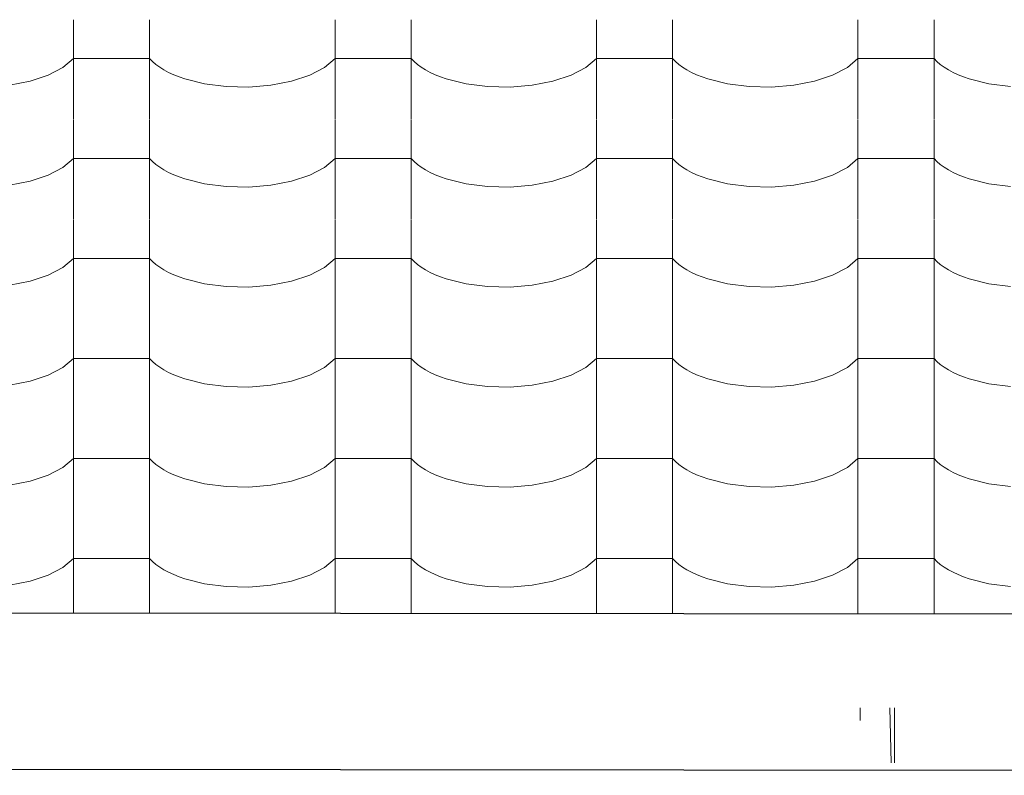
# Model space of a CAD drawing. Header units: millimetres. Extents: x -36478 to 31050, y -14815 to 11827.
# Tile 167 of 256: x -14951 to -14329, y 6985 to 7462. Entities that reach past the tile are written whole.
import ezdxf

# ---------------------------------------------------------------- set-up
doc = ezdxf.new("R2010")
doc.units = ezdxf.units.MM
doc.header["$MEASUREMENT"] = 0
doc.linetypes.add('Wipeout_Contour', pattern=[1000, 0, -1000])
for name, color, linetype in [('Konstrukce - krov', 7, 'Continuous'), ('Nové_Konstrukce - střechy a skořepiny', 7, 'Continuous'), ('Nové_Výplně - Povrchové', 7, 'Continuous'), ('Výplně - Povrchové', 7, 'Continuous')]:
    doc.layers.add(name, color=color, linetype=linetype)

# ---------------------------------------------------------------- blocks, each defined once
blk = doc.blocks.new('*X13')
at = {"layer": 'Nové_Výplně - Povrchové', "color": 21, "linetype": 'Continuous', "lineweight": 20, "true_color": 0xffaaaa}
for p, q in [((-14916.72, 7462.25), (-14916.72, 7399.38)), ((-14868.69, 7462.25), (-14868.69, 7399.38)), ((-14751.72, 7462.25), (-14751.72, 7399.38)), ((-14703.69, 7462.25), (-14703.69, 7399.38)), ((-14586.72, 7462.25), (-14586.72, 7399.38)), ((-14538.69, 7462.25), (-14538.69, 7399.38)), ((-14421.72, 7462.25), (-14421.72, 7399.38)), ((-14373.69, 7462.25), (-14373.69, 7399.38)), ((-14923.39, 7432.03), (-14916.72, 7437.72)), ((-14892.71, 7437.72), (-14916.72, 7437.72)), ((-14868.69, 7437.72), (-14892.71, 7437.72)), ((-14868.69, 7437.72), (-14866.86, 7435.83)), ((-14758.39, 7432.03), (-14751.72, 7437.72)), ((-14727.71, 7437.72), (-14751.72, 7437.72)), ((-14703.69, 7437.72), (-14727.71, 7437.72)), ((-14703.69, 7437.72), (-14701.86, 7435.83)), ((-14593.39, 7432.03), (-14586.72, 7437.72)), ((-14562.71, 7437.72), (-14586.72, 7437.72)), ((-14538.69, 7437.72), (-14562.71, 7437.72)), ((-14538.69, 7437.72), (-14536.86, 7435.83)), ((-14428.39, 7432.03), (-14421.72, 7437.72)), ((-14397.71, 7437.72), (-14421.72, 7437.72)), ((-14373.69, 7437.72), (-14397.71, 7437.72)), ((-14373.69, 7437.72), (-14371.86, 7435.83)), ((-14932.7, 7427.17), (-14923.39, 7432.03)), ((-14866.86, 7435.83), (-14864.74, 7434)), ((-14864.74, 7434), (-14862.34, 7432.24)), ((-14862.34, 7432.24), (-14859.65, 7430.57)), ((-14767.7, 7427.17), (-14758.39, 7432.03)), ((-14701.86, 7435.83), (-14699.74, 7434)), ((-14699.74, 7434), (-14697.34, 7432.24)), ((-14697.34, 7432.24), (-14694.65, 7430.57)), ((-14602.7, 7427.17), (-14593.39, 7432.03)), ((-14536.86, 7435.83), (-14534.74, 7434)), ((-14534.74, 7434), (-14532.34, 7432.24)), ((-14532.34, 7432.24), (-14529.65, 7430.57)), ((-14437.7, 7427.17), (-14428.39, 7432.03)), ((-14371.86, 7435.83), (-14369.74, 7434)), ((-14369.74, 7434), (-14367.34, 7432.24)), ((-14367.34, 7432.24), (-14364.65, 7430.57)), ((-14944.18, 7423.37), (-14932.7, 7427.17)), ((-14859.65, 7430.57), (-14856.71, 7428.99)), ((-14856.71, 7428.99), (-14853.53, 7427.51)), ((-14853.53, 7427.51), (-14850.12, 7426.14)), ((-14850.12, 7426.14), (-14846.5, 7424.89)), ((-14779.18, 7423.37), (-14767.7, 7427.17)), ((-14694.65, 7430.57), (-14691.71, 7428.99)), ((-14691.71, 7428.99), (-14688.53, 7427.51)), ((-14688.53, 7427.51), (-14685.12, 7426.14)), ((-14685.12, 7426.14), (-14681.5, 7424.89)), ((-14614.18, 7423.37), (-14602.7, 7427.17)), ((-14529.65, 7430.57), (-14526.71, 7428.99)), ((-14526.71, 7428.99), (-14523.53, 7427.51)), ((-14523.53, 7427.51), (-14520.12, 7426.14)), ((-14520.12, 7426.14), (-14516.5, 7424.89)), ((-14449.18, 7423.37), (-14437.7, 7427.17)), ((-14364.65, 7430.57), (-14361.71, 7428.99)), ((-14361.71, 7428.99), (-14358.53, 7427.51)), ((-14358.53, 7427.51), (-14355.12, 7426.14)), ((-14355.12, 7426.14), (-14351.5, 7424.89)), ((-14957.24, 7420.85), (-14944.18, 7423.37)), ((-14846.5, 7424.89), (-14834.05, 7421.79)), ((-14834.05, 7421.79), (-14820.39, 7420.03)), ((-14820.39, 7420.03), (-14806.21, 7419.71)), ((-14806.21, 7419.71), (-14792.24, 7420.85)), ((-14792.24, 7420.85), (-14779.18, 7423.37)), ((-14681.5, 7424.89), (-14669.05, 7421.79)), ((-14669.05, 7421.79), (-14655.39, 7420.03)), ((-14655.39, 7420.03), (-14641.21, 7419.71)), ((-14641.21, 7419.71), (-14627.24, 7420.85)), ((-14627.24, 7420.85), (-14614.18, 7423.37)), ((-14516.5, 7424.89), (-14504.05, 7421.79)), ((-14504.05, 7421.79), (-14490.39, 7420.03)), ((-14490.39, 7420.03), (-14476.21, 7419.71)), ((-14476.21, 7419.71), (-14462.24, 7420.85)), ((-14462.24, 7420.85), (-14449.18, 7423.37)), ((-14351.5, 7424.89), (-14339.05, 7421.79)), ((-14339.05, 7421.79), (-14325.39, 7420.03)), ((-14916.72, 7399.15), (-14916.72, 7336.27)), ((-14868.69, 7399.15), (-14868.69, 7336.27)), ((-14751.72, 7399.15), (-14751.72, 7336.27)), ((-14703.69, 7399.15), (-14703.69, 7336.27)), ((-14586.72, 7399.15), (-14586.72, 7336.27)), ((-14538.69, 7399.15), (-14538.69, 7336.27)), ((-14421.72, 7399.15), (-14421.72, 7336.27)), ((-14373.69, 7399.15), (-14373.69, 7336.27)), ((-14923.39, 7368.93), (-14916.72, 7374.62)), ((-14892.71, 7374.62), (-14916.72, 7374.62)), ((-14868.69, 7374.62), (-14892.71, 7374.62)), ((-14868.69, 7374.62), (-14866.86, 7372.72)), ((-14866.86, 7372.72), (-14864.74, 7370.89)), ((-14864.74, 7370.89), (-14862.34, 7369.14)), ((-14758.39, 7368.93), (-14751.72, 7374.62)), ((-14727.71, 7374.62), (-14751.72, 7374.62)), ((-14703.69, 7374.62), (-14727.71, 7374.62)), ((-14703.69, 7374.62), (-14701.86, 7372.72)), ((-14701.86, 7372.72), (-14699.74, 7370.89)), ((-14699.74, 7370.89), (-14697.34, 7369.14)), ((-14593.39, 7368.93), (-14586.72, 7374.62)), ((-14562.71, 7374.62), (-14586.72, 7374.62)), ((-14538.69, 7374.62), (-14562.71, 7374.62)), ((-14538.69, 7374.62), (-14536.86, 7372.72)), ((-14536.86, 7372.72), (-14534.74, 7370.89)), ((-14534.74, 7370.89), (-14532.34, 7369.14)), ((-14428.39, 7368.93), (-14421.72, 7374.62)), ((-14397.71, 7374.62), (-14421.72, 7374.62)), ((-14373.69, 7374.62), (-14397.71, 7374.62)), ((-14373.69, 7374.62), (-14371.86, 7372.72)), ((-14371.86, 7372.72), (-14369.74, 7370.89)), ((-14369.74, 7370.89), (-14367.34, 7369.14)), ((-14944.18, 7360.27), (-14932.7, 7364.06)), ((-14932.7, 7364.06), (-14923.39, 7368.93)), ((-14862.34, 7369.14), (-14859.65, 7367.47)), ((-14859.65, 7367.47), (-14856.71, 7365.89)), ((-14856.71, 7365.89), (-14853.53, 7364.41)), ((-14853.53, 7364.41), (-14850.12, 7363.04)), ((-14779.18, 7360.27), (-14767.7, 7364.06)), ((-14767.7, 7364.06), (-14758.39, 7368.93)), ((-14697.34, 7369.14), (-14694.65, 7367.47)), ((-14694.65, 7367.47), (-14691.71, 7365.89)), ((-14691.71, 7365.89), (-14688.53, 7364.41)), ((-14688.53, 7364.41), (-14685.12, 7363.04)), ((-14614.18, 7360.27), (-14602.7, 7364.06)), ((-14602.7, 7364.06), (-14593.39, 7368.93)), ((-14532.34, 7369.14), (-14529.65, 7367.47)), ((-14529.65, 7367.47), (-14526.71, 7365.89)), ((-14526.71, 7365.89), (-14523.53, 7364.41)), ((-14523.53, 7364.41), (-14520.12, 7363.04)), ((-14449.18, 7360.27), (-14437.7, 7364.06)), ((-14437.7, 7364.06), (-14428.39, 7368.93)), ((-14367.34, 7369.14), (-14364.65, 7367.47)), ((-14364.65, 7367.47), (-14361.71, 7365.89)), ((-14361.71, 7365.89), (-14358.53, 7364.41)), ((-14358.53, 7364.41), (-14355.12, 7363.04)), ((-14957.24, 7357.74), (-14944.18, 7360.27)), ((-14850.12, 7363.04), (-14846.5, 7361.79)), ((-14846.5, 7361.79), (-14834.05, 7358.68)), ((-14834.05, 7358.68), (-14820.39, 7356.93)), ((-14820.39, 7356.93), (-14806.21, 7356.61)), ((-14806.21, 7356.61), (-14792.24, 7357.74)), ((-14792.24, 7357.74), (-14779.18, 7360.27)), ((-14685.12, 7363.04), (-14681.5, 7361.79)), ((-14681.5, 7361.79), (-14669.05, 7358.68)), ((-14669.05, 7358.68), (-14655.39, 7356.93)), ((-14655.39, 7356.93), (-14641.21, 7356.61)), ((-14641.21, 7356.61), (-14627.24, 7357.74)), ((-14627.24, 7357.74), (-14614.18, 7360.27)), ((-14520.12, 7363.04), (-14516.5, 7361.79)), ((-14516.5, 7361.79), (-14504.05, 7358.68)), ((-14504.05, 7358.68), (-14490.39, 7356.93)), ((-14490.39, 7356.93), (-14476.21, 7356.61)), ((-14476.21, 7356.61), (-14462.24, 7357.74)), ((-14462.24, 7357.74), (-14449.18, 7360.27)), ((-14355.12, 7363.04), (-14351.5, 7361.79)), ((-14351.5, 7361.79), (-14339.05, 7358.68)), ((-14339.05, 7358.68), (-14325.39, 7356.93)), ((-14916.72, 7336.04), (-14916.72, 7273.17)), ((-14868.69, 7336.04), (-14868.69, 7273.17)), ((-14751.72, 7336.04), (-14751.72, 7273.17)), ((-14703.69, 7336.04), (-14703.69, 7273.17)), ((-14586.72, 7336.04), (-14586.72, 7273.17)), ((-14538.69, 7336.04), (-14538.69, 7273.17)), ((-14421.72, 7336.04), (-14421.72, 7273.17)), ((-14373.69, 7336.04), (-14373.69, 7273.17)), ((-14923.39, 7305.82), (-14916.72, 7311.51)), ((-14892.71, 7311.51), (-14916.72, 7311.51)), ((-14868.69, 7311.51), (-14892.71, 7311.51)), ((-14868.69, 7311.51), (-14866.86, 7309.62)), ((-14866.86, 7309.62), (-14864.74, 7307.79)), ((-14864.74, 7307.79), (-14862.34, 7306.03)), ((-14758.39, 7305.82), (-14751.72, 7311.51)), ((-14727.71, 7311.51), (-14751.72, 7311.51)), ((-14703.69, 7311.51), (-14727.71, 7311.51)), ((-14703.69, 7311.51), (-14701.86, 7309.62)), ((-14701.86, 7309.62), (-14699.74, 7307.79)), ((-14699.74, 7307.79), (-14697.34, 7306.03)), ((-14593.39, 7305.82), (-14586.72, 7311.51)), ((-14562.71, 7311.51), (-14586.72, 7311.51)), ((-14538.69, 7311.51), (-14562.71, 7311.51)), ((-14538.69, 7311.51), (-14536.86, 7309.62)), ((-14536.86, 7309.62), (-14534.74, 7307.79)), ((-14534.74, 7307.79), (-14532.34, 7306.03)), ((-14428.39, 7305.82), (-14421.72, 7311.51)), ((-14397.71, 7311.51), (-14421.72, 7311.51)), ((-14373.69, 7311.51), (-14397.71, 7311.51)), ((-14373.69, 7311.51), (-14371.86, 7309.62)), ((-14371.86, 7309.62), (-14369.74, 7307.79)), ((-14369.74, 7307.79), (-14367.34, 7306.03)), ((-14932.7, 7300.96), (-14923.39, 7305.82)), ((-14862.34, 7306.03), (-14859.65, 7304.36)), ((-14859.65, 7304.36), (-14856.71, 7302.78)), ((-14856.71, 7302.78), (-14853.53, 7301.3)), ((-14853.53, 7301.3), (-14850.12, 7299.94)), ((-14767.7, 7300.96), (-14758.39, 7305.82)), ((-14697.34, 7306.03), (-14694.65, 7304.36)), ((-14694.65, 7304.36), (-14691.71, 7302.78)), ((-14691.71, 7302.78), (-14688.53, 7301.3)), ((-14688.53, 7301.3), (-14685.12, 7299.94)), ((-14602.7, 7300.96), (-14593.39, 7305.82)), ((-14532.34, 7306.03), (-14529.65, 7304.36)), ((-14529.65, 7304.36), (-14526.71, 7302.78)), ((-14526.71, 7302.78), (-14523.53, 7301.3)), ((-14523.53, 7301.3), (-14520.12, 7299.94)), ((-14437.7, 7300.96), (-14428.39, 7305.82)), ((-14367.34, 7306.03), (-14364.65, 7304.36)), ((-14364.65, 7304.36), (-14361.71, 7302.78)), ((-14361.71, 7302.78), (-14358.53, 7301.3)), ((-14358.53, 7301.3), (-14355.12, 7299.94)), ((-14957.24, 7294.64), (-14944.18, 7297.16)), ((-14944.18, 7297.16), (-14932.7, 7300.96)), ((-14850.12, 7299.94), (-14846.5, 7298.68)), ((-14846.5, 7298.68), (-14834.05, 7295.58)), ((-14834.05, 7295.58), (-14820.39, 7293.82)), ((-14792.24, 7294.64), (-14779.18, 7297.16)), ((-14779.18, 7297.16), (-14767.7, 7300.96)), ((-14685.12, 7299.94), (-14681.5, 7298.68)), ((-14681.5, 7298.68), (-14669.05, 7295.58)), ((-14669.05, 7295.58), (-14655.39, 7293.82)), ((-14627.24, 7294.64), (-14614.18, 7297.16)), ((-14614.18, 7297.16), (-14602.7, 7300.96)), ((-14520.12, 7299.94), (-14516.5, 7298.68)), ((-14516.5, 7298.68), (-14504.05, 7295.58)), ((-14504.05, 7295.58), (-14490.39, 7293.82)), ((-14462.24, 7294.64), (-14449.18, 7297.16)), ((-14449.18, 7297.16), (-14437.7, 7300.96)), ((-14355.12, 7299.94), (-14351.5, 7298.68)), ((-14351.5, 7298.68), (-14339.05, 7295.58)), ((-14339.05, 7295.58), (-14325.39, 7293.82)), ((-14820.39, 7293.82), (-14806.21, 7293.5)), ((-14806.21, 7293.5), (-14792.24, 7294.64)), ((-14655.39, 7293.82), (-14641.21, 7293.5)), ((-14641.21, 7293.5), (-14627.24, 7294.64)), ((-14490.39, 7293.82), (-14476.21, 7293.5)), ((-14476.21, 7293.5), (-14462.24, 7294.64)), ((-14916.72, 7272.94), (-14916.72, 7210.06)), ((-14868.69, 7272.94), (-14868.69, 7210.06)), ((-14751.72, 7272.94), (-14751.72, 7210.06)), ((-14703.69, 7272.94), (-14703.69, 7210.06)), ((-14586.72, 7272.94), (-14586.72, 7210.06)), ((-14538.69, 7272.94), (-14538.69, 7210.06)), ((-14421.72, 7272.94), (-14421.72, 7210.06)), ((-14373.69, 7272.94), (-14373.69, 7210.06)), ((-14923.39, 7242.72), (-14916.72, 7248.41)), ((-14892.71, 7248.41), (-14916.72, 7248.41)), ((-14868.69, 7248.41), (-14892.71, 7248.41)), ((-14868.69, 7248.41), (-14866.86, 7246.51)), ((-14866.86, 7246.51), (-14864.74, 7244.68)), ((-14758.39, 7242.72), (-14751.72, 7248.41)), ((-14727.71, 7248.41), (-14751.72, 7248.41)), ((-14703.69, 7248.41), (-14727.71, 7248.41)), ((-14703.69, 7248.41), (-14701.86, 7246.51)), ((-14701.86, 7246.51), (-14699.74, 7244.68)), ((-14593.39, 7242.72), (-14586.72, 7248.41)), ((-14562.71, 7248.41), (-14586.72, 7248.41)), ((-14538.69, 7248.41), (-14562.71, 7248.41)), ((-14538.69, 7248.41), (-14536.86, 7246.51)), ((-14536.86, 7246.51), (-14534.74, 7244.68)), ((-14428.39, 7242.72), (-14421.72, 7248.41)), ((-14397.71, 7248.41), (-14421.72, 7248.41)), ((-14373.69, 7248.41), (-14397.71, 7248.41)), ((-14373.69, 7248.41), (-14371.86, 7246.51)), ((-14371.86, 7246.51), (-14369.74, 7244.68)), ((-14932.7, 7237.85), (-14923.39, 7242.72)), ((-14864.74, 7244.68), (-14862.34, 7242.93)), ((-14862.34, 7242.93), (-14859.65, 7241.26)), ((-14859.65, 7241.26), (-14856.71, 7239.68)), ((-14856.71, 7239.68), (-14853.53, 7238.2)), ((-14767.7, 7237.85), (-14758.39, 7242.72)), ((-14699.74, 7244.68), (-14697.34, 7242.93)), ((-14697.34, 7242.93), (-14694.65, 7241.26)), ((-14694.65, 7241.26), (-14691.71, 7239.68)), ((-14691.71, 7239.68), (-14688.53, 7238.2)), ((-14602.7, 7237.85), (-14593.39, 7242.72)), ((-14534.74, 7244.68), (-14532.34, 7242.93)), ((-14532.34, 7242.93), (-14529.65, 7241.26)), ((-14529.65, 7241.26), (-14526.71, 7239.68)), ((-14526.71, 7239.68), (-14523.53, 7238.2)), ((-14437.7, 7237.85), (-14428.39, 7242.72)), ((-14369.74, 7244.68), (-14367.34, 7242.93)), ((-14367.34, 7242.93), (-14364.65, 7241.26)), ((-14364.65, 7241.26), (-14361.71, 7239.68)), ((-14361.71, 7239.68), (-14358.53, 7238.2)), ((-14957.24, 7231.53), (-14944.18, 7234.06)), ((-14944.18, 7234.06), (-14932.7, 7237.85)), ((-14853.53, 7238.2), (-14850.12, 7236.83)), ((-14850.12, 7236.83), (-14846.5, 7235.58)), ((-14846.5, 7235.58), (-14834.05, 7232.47)), ((-14792.24, 7231.53), (-14779.18, 7234.06)), ((-14779.18, 7234.06), (-14767.7, 7237.85)), ((-14688.53, 7238.2), (-14685.12, 7236.83)), ((-14685.12, 7236.83), (-14681.5, 7235.58)), ((-14681.5, 7235.58), (-14669.05, 7232.47)), ((-14627.24, 7231.53), (-14614.18, 7234.06)), ((-14614.18, 7234.06), (-14602.7, 7237.85)), ((-14523.53, 7238.2), (-14520.12, 7236.83)), ((-14520.12, 7236.83), (-14516.5, 7235.58)), ((-14516.5, 7235.58), (-14504.05, 7232.47)), ((-14462.24, 7231.53), (-14449.18, 7234.06)), ((-14449.18, 7234.06), (-14437.7, 7237.85)), ((-14358.53, 7238.2), (-14355.12, 7236.83)), ((-14355.12, 7236.83), (-14351.5, 7235.58)), ((-14351.5, 7235.58), (-14339.05, 7232.47)), ((-14834.05, 7232.47), (-14820.39, 7230.72)), ((-14820.39, 7230.72), (-14806.21, 7230.4)), ((-14806.21, 7230.4), (-14792.24, 7231.53)), ((-14669.05, 7232.47), (-14655.39, 7230.72)), ((-14655.39, 7230.72), (-14641.21, 7230.4)), ((-14641.21, 7230.4), (-14627.24, 7231.53)), ((-14504.05, 7232.47), (-14490.39, 7230.72)), ((-14490.39, 7230.72), (-14476.21, 7230.4)), ((-14476.21, 7230.4), (-14462.24, 7231.53)), ((-14339.05, 7232.47), (-14325.39, 7230.72)), ((-14916.72, 7209.84), (-14916.72, 7146.96)), ((-14868.69, 7209.84), (-14868.69, 7146.96)), ((-14751.72, 7209.84), (-14751.72, 7146.96)), ((-14703.69, 7209.84), (-14703.69, 7146.96)), ((-14586.72, 7209.84), (-14586.72, 7146.96)), ((-14538.69, 7209.84), (-14538.69, 7146.96)), ((-14421.72, 7209.84), (-14421.72, 7146.96)), ((-14373.69, 7209.84), (-14373.69, 7146.96)), ((-14923.39, 7179.61), (-14916.72, 7185.3)), ((-14892.71, 7185.3), (-14916.72, 7185.3)), ((-14868.69, 7185.3), (-14892.71, 7185.3)), ((-14868.69, 7185.3), (-14866.86, 7183.41)), ((-14866.86, 7183.41), (-14864.74, 7181.58)), ((-14758.39, 7179.61), (-14751.72, 7185.3)), ((-14727.71, 7185.3), (-14751.72, 7185.3)), ((-14703.69, 7185.3), (-14727.71, 7185.3)), ((-14703.69, 7185.3), (-14701.86, 7183.41)), ((-14701.86, 7183.41), (-14699.74, 7181.58)), ((-14593.39, 7179.61), (-14586.72, 7185.3)), ((-14562.71, 7185.3), (-14586.72, 7185.3)), ((-14538.69, 7185.3), (-14562.71, 7185.3)), ((-14538.69, 7185.3), (-14536.86, 7183.41)), ((-14536.86, 7183.41), (-14534.74, 7181.58)), ((-14428.39, 7179.61), (-14421.72, 7185.3)), ((-14397.71, 7185.3), (-14421.72, 7185.3)), ((-14373.69, 7185.3), (-14397.71, 7185.3)), ((-14373.69, 7185.3), (-14371.86, 7183.41)), ((-14371.86, 7183.41), (-14369.74, 7181.58)), ((-14932.7, 7174.75), (-14923.39, 7179.61)), ((-14864.74, 7181.58), (-14862.34, 7179.82)), ((-14862.34, 7179.82), (-14859.65, 7178.15)), ((-14859.65, 7178.15), (-14856.71, 7176.57)), ((-14767.7, 7174.75), (-14758.39, 7179.61)), ((-14699.74, 7181.58), (-14697.34, 7179.82)), ((-14697.34, 7179.82), (-14694.65, 7178.15)), ((-14694.65, 7178.15), (-14691.71, 7176.57)), ((-14602.7, 7174.75), (-14593.39, 7179.61)), ((-14534.74, 7181.58), (-14532.34, 7179.82)), ((-14532.34, 7179.82), (-14529.65, 7178.15)), ((-14529.65, 7178.15), (-14526.71, 7176.57)), ((-14437.7, 7174.75), (-14428.39, 7179.61)), ((-14369.74, 7181.58), (-14367.34, 7179.82)), ((-14367.34, 7179.82), (-14364.65, 7178.15)), ((-14364.65, 7178.15), (-14361.71, 7176.57)), ((-14957.24, 7168.43), (-14944.18, 7170.96)), ((-14944.18, 7170.96), (-14932.7, 7174.75)), ((-14856.71, 7176.57), (-14853.53, 7175.1)), ((-14853.53, 7175.1), (-14850.12, 7173.73)), ((-14850.12, 7173.73), (-14846.5, 7172.47)), ((-14846.5, 7172.47), (-14834.05, 7169.37)), ((-14792.24, 7168.43), (-14779.18, 7170.96)), ((-14779.18, 7170.96), (-14767.7, 7174.75)), ((-14691.71, 7176.57), (-14688.53, 7175.1)), ((-14688.53, 7175.1), (-14685.12, 7173.73)), ((-14685.12, 7173.73), (-14681.5, 7172.47)), ((-14681.5, 7172.47), (-14669.05, 7169.37)), ((-14627.24, 7168.43), (-14614.18, 7170.96)), ((-14614.18, 7170.96), (-14602.7, 7174.75)), ((-14526.71, 7176.57), (-14523.53, 7175.1)), ((-14523.53, 7175.1), (-14520.12, 7173.73)), ((-14520.12, 7173.73), (-14516.5, 7172.47)), ((-14516.5, 7172.47), (-14504.05, 7169.37)), ((-14462.24, 7168.43), (-14449.18, 7170.96)), ((-14449.18, 7170.96), (-14437.7, 7174.75)), ((-14361.71, 7176.57), (-14358.53, 7175.1)), ((-14358.53, 7175.1), (-14355.12, 7173.73)), ((-14355.12, 7173.73), (-14351.5, 7172.47)), ((-14351.5, 7172.47), (-14339.05, 7169.37)), ((-14834.05, 7169.37), (-14820.39, 7167.61)), ((-14820.39, 7167.61), (-14806.21, 7167.29)), ((-14806.21, 7167.29), (-14792.24, 7168.43)), ((-14669.05, 7169.37), (-14655.39, 7167.61)), ((-14655.39, 7167.61), (-14641.21, 7167.29)), ((-14641.21, 7167.29), (-14627.24, 7168.43)), ((-14504.05, 7169.37), (-14490.39, 7167.61)), ((-14490.39, 7167.61), (-14476.21, 7167.29)), ((-14476.21, 7167.29), (-14462.24, 7168.43)), ((-14339.05, 7169.37), (-14325.39, 7167.61)), ((-14916.72, 7146.73), (-14916.72, 7087.8)), ((-14868.69, 7146.73), (-14868.69, 7087.76)), ((-14751.72, 7146.73), (-14751.72, 7087.68)), ((-14703.69, 7146.73), (-14703.69, 7087.65)), ((-14586.72, 7146.73), (-14586.72, 7087.56)), ((-14538.69, 7146.73), (-14538.69, 7087.53)), ((-14421.72, 7146.73), (-14421.72, 7087.45)), ((-14373.69, 7146.73), (-14373.69, 7087.41)), ((-14923.39, 7116.51), (-14916.72, 7122.2)), ((-14892.71, 7122.2), (-14916.72, 7122.2)), ((-14868.69, 7122.2), (-14892.71, 7122.2)), ((-14868.69, 7122.2), (-14866.86, 7120.3)), ((-14758.39, 7116.51), (-14751.72, 7122.2)), ((-14727.71, 7122.2), (-14751.72, 7122.2)), ((-14703.69, 7122.2), (-14727.71, 7122.2)), ((-14703.69, 7122.2), (-14701.86, 7120.3)), ((-14593.39, 7116.51), (-14586.72, 7122.2)), ((-14562.71, 7122.2), (-14586.72, 7122.2)), ((-14538.69, 7122.2), (-14562.71, 7122.2)), ((-14538.69, 7122.2), (-14536.86, 7120.3)), ((-14428.39, 7116.51), (-14421.72, 7122.2)), ((-14397.71, 7122.2), (-14421.72, 7122.2)), ((-14373.69, 7122.2), (-14397.71, 7122.2)), ((-14373.69, 7122.2), (-14371.86, 7120.3)), ((-14932.7, 7111.64), (-14923.39, 7116.51)), ((-14866.86, 7120.3), (-14864.74, 7118.47)), ((-14864.74, 7118.47), (-14862.34, 7116.72)), ((-14862.34, 7116.72), (-14859.65, 7115.05)), ((-14859.65, 7115.05), (-14856.71, 7113.47)), ((-14767.7, 7111.64), (-14758.39, 7116.51)), ((-14701.86, 7120.3), (-14699.74, 7118.47)), ((-14699.74, 7118.47), (-14697.34, 7116.72)), ((-14697.34, 7116.72), (-14694.65, 7115.05)), ((-14694.65, 7115.05), (-14691.71, 7113.47)), ((-14602.7, 7111.64), (-14593.39, 7116.51)), ((-14536.86, 7120.3), (-14534.74, 7118.47)), ((-14534.74, 7118.47), (-14532.34, 7116.72)), ((-14532.34, 7116.72), (-14529.65, 7115.05)), ((-14529.65, 7115.05), (-14526.71, 7113.47)), ((-14437.7, 7111.64), (-14428.39, 7116.51)), ((-14371.86, 7120.3), (-14369.74, 7118.47)), ((-14369.74, 7118.47), (-14367.34, 7116.72)), ((-14367.34, 7116.72), (-14364.65, 7115.05)), ((-14364.65, 7115.05), (-14361.71, 7113.47)), ((-14944.18, 7107.85), (-14932.7, 7111.64)), ((-14856.71, 7113.47), (-14853.53, 7111.99)), ((-14853.53, 7111.99), (-14850.12, 7110.62)), ((-14850.12, 7110.62), (-14846.5, 7109.37)), ((-14846.5, 7109.37), (-14834.05, 7106.27)), ((-14779.18, 7107.85), (-14767.7, 7111.64)), ((-14691.71, 7113.47), (-14688.53, 7111.99)), ((-14688.53, 7111.99), (-14685.12, 7110.62)), ((-14685.12, 7110.62), (-14681.5, 7109.37)), ((-14681.5, 7109.37), (-14669.05, 7106.27)), ((-14614.18, 7107.85), (-14602.7, 7111.64)), ((-14526.71, 7113.47), (-14523.53, 7111.99)), ((-14523.53, 7111.99), (-14520.12, 7110.62)), ((-14520.12, 7110.62), (-14516.5, 7109.37)), ((-14516.5, 7109.37), (-14504.05, 7106.27)), ((-14449.18, 7107.85), (-14437.7, 7111.64)), ((-14361.71, 7113.47), (-14358.53, 7111.99)), ((-14358.53, 7111.99), (-14355.12, 7110.62)), ((-14355.12, 7110.62), (-14351.5, 7109.37)), ((-14351.5, 7109.37), (-14339.05, 7106.27)), ((-14957.24, 7105.32), (-14944.18, 7107.85)), ((-14834.05, 7106.27), (-14820.39, 7104.51)), ((-14820.39, 7104.51), (-14806.21, 7104.19)), ((-14806.21, 7104.19), (-14792.24, 7105.32)), ((-14792.24, 7105.32), (-14779.18, 7107.85)), ((-14669.05, 7106.27), (-14655.39, 7104.51)), ((-14655.39, 7104.51), (-14641.21, 7104.19)), ((-14641.21, 7104.19), (-14627.24, 7105.32)), ((-14627.24, 7105.32), (-14614.18, 7107.85)), ((-14504.05, 7106.27), (-14490.39, 7104.51)), ((-14490.39, 7104.51), (-14476.21, 7104.19)), ((-14476.21, 7104.19), (-14462.24, 7105.32)), ((-14462.24, 7105.32), (-14449.18, 7107.85)), ((-14339.05, 7106.27), (-14325.39, 7104.51))]:
    blk.add_line(p, q, dxfattribs=at)
blk = doc.blocks.new('výplň_6_1', base_point=(0, 0))
at = {"layer": 'Nové_Výplně - Povrchové', "color": 21, "linetype": 'Continuous', "lineweight": 20, "true_color": 0xffaaaa}
blk.add_blockref('*X13', (0, 0), dxfattribs=at)

msp = doc.modelspace()

# ---------------------------------------------------------------- block references
at = {"layer": 'Nové_Výplně - Povrchové', "color": 21, "linetype": 'Continuous', "lineweight": 20, "true_color": 0xffaaaa}
msp.add_blockref('výplň_6_1', (0, 0), dxfattribs=at)

# ---------------------------------------------------------------- wipeouts: each hides what was drawn before it
at = {"color": 254, "linetype": 'Wipeout_Contour', "lineweight": 0, "ltscale": 64218.349177}
msp.add_wipeout([(-14452.61, 7028.16), (-14452.61, 7020), (-14420.39, 7020), (-14420.39, 7028.04)], dxfattribs=at).dxf.layer = 'Výplně - Povrchové'

# ---------------------------------------------------------------- next in the draw order: wipeouts: each hides what was drawn before it
at = {"color": 254, "linetype": 'Wipeout_Contour', "lineweight": 0, "ltscale": 64126.257193}
msp.add_wipeout([(-14420.39, 7028.04), (-14420.39, 7020), (-14401.36, 7020), (-14401.53, 7027.97)], dxfattribs=at).dxf.layer = 'Výplně - Povrchové'

# ---------------------------------------------------------------- next in the draw order: wipeouts: each hides what was drawn before it
at = {"color": 254, "linetype": 'Wipeout_Contour', "lineweight": 0, "ltscale": 64063.556211}
msp.add_wipeout([(-14398.68, 7027.96), (-14401.53, 7027.97), (-14400.81, 6993.28), (-14398.68, 6993.28)], dxfattribs=at).dxf.layer = 'Výplně - Povrchové'

# ---------------------------------------------------------------- next in the draw order: wipeouts: each hides what was drawn before it
at = {"color": 254, "linetype": 'Wipeout_Contour', "lineweight": 0, "ltscale": 63843.046812}
msp.add_wipeout([(-14398.68, 7027.96), (-14398.68, 6993.28), (-14278.69, 6993.28), (-14278.69, 7027.51)], dxfattribs=at).dxf.layer = 'Výplně - Povrchové'

# ---------------------------------------------------------------- next in the draw order: wipeouts: each hides what was drawn before it
at = {"color": 254, "linetype": 'Wipeout_Contour', "lineweight": 0, "ltscale": 136803.920709}
msp.add_wipeout([(-9642.41, 7084.05), (-19182.71, 7090.83), (-19149.9, 6991.9), (-9928.07, 6985.35), (-9930.83, 6995.61), (-9618.44, 6995.61), (-9618.44, 7042.98), (-9666.99, 7042.51), (-9663.93, 7049.22), (-9668.84, 7065.78)], dxfattribs=at).dxf.layer = 'Nové_Výplně - Povrchové'

# ---------------------------------------------------------------- next in the draw order: linework, layer by layer
at = {"layer": 'Konstrukce - krov', "color": 8, "linetype": 'Continuous', "lineweight": 13}
for p, q in [((-14420.39, 7028.04), (-14420.39, 7020)), ((-14400.81, 6993.28), (-14401.53, 7027.97)), ((-14398.68, 7027.96), (-14398.68, 6993.28))]:
    msp.add_line(p, q, dxfattribs=at)
at = {"layer": 'Nové_Konstrukce - střechy a skořepiny', "color": 1, "linetype": 'Continuous', "lineweight": 25}
for p, q in [((-19182.71, 7090.83), (-9642.41, 7084.05)), ((-9928.07, 6985.35), (-19149.9, 6991.9))]:
    msp.add_line(p, q, dxfattribs=at)

doc.saveas('drawing.dxf')
